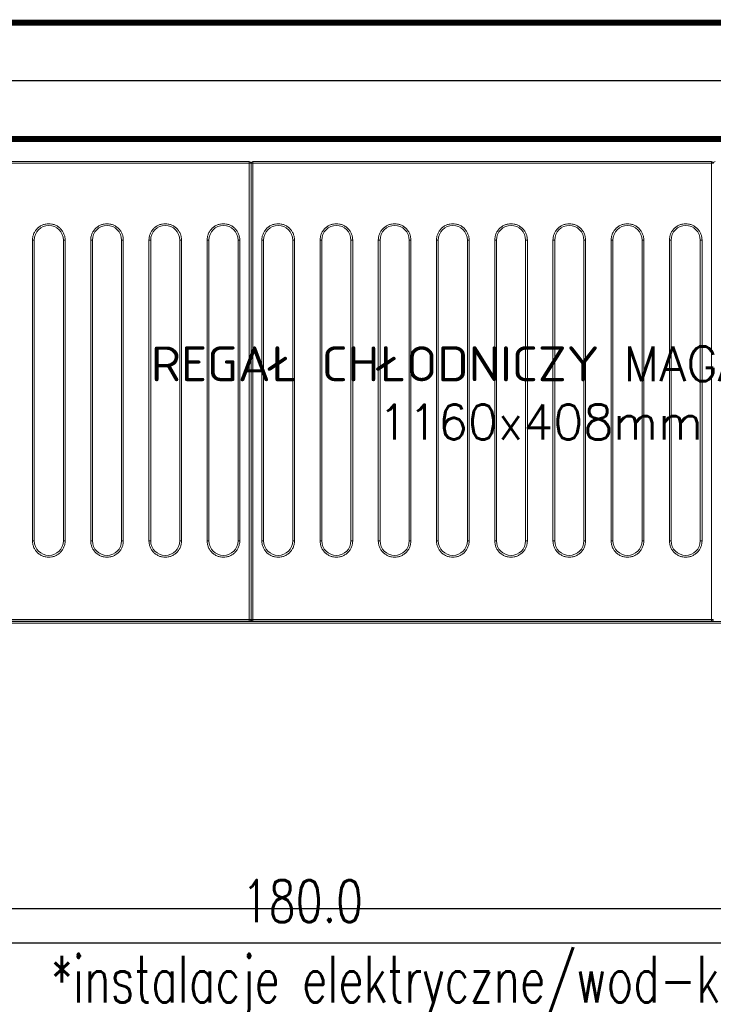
# Model space of a CAD drawing. Header units: metres. Extents: x 5541655 to 5610276, y 5589641 to 5627879.
# Tile 38 of 69: x 5604997 to 5605117, y 5625512 to 5625681. Entities that reach past the tile are written whole.
import ezdxf

# ---------------------------------------------------------------- set-up
doc = ezdxf.new("R2010")
doc.units = ezdxf.units.M
doc.header["$MEASUREMENT"] = 0
doc.layers.get('0').update_dxf_attribs({"linetype": 'CONTINUOUS', "lineweight": 18})
doc.layers.get('Defpoints').update_dxf_attribs({"linetype": 'CONTINUOUS'})
doc.layers.add('Instalacje elektryczne', color=1, linetype='CONTINUOUS', lineweight=20)
doc.layers.add('Komory', color=132, linetype='CONTINUOUS')
doc.layers.add('Regały', color=7, linetype='CONTINUOUS', true_color=0x00f000)
doc.styles.add('Arch-Dim', font='romans.shx', dxfattribs={"width": 0.75})
doc.styles.add('JACEK_07', font='SIMPLEX.SHX', dxfattribs={"width": 0.7})
doc.styles.add('RomanS', font='romans.shx')
doc.linetypes.add('BATTING', pattern='A,0.0001,-0.1,[134,ltypeshp.shx,S=0.1,R=0,X=-0.1,Y=0],-0.2,[134,ltypeshp.shx,S=0.1,R=180,X=0.1,Y=0],-0.1', length=0.4001)
doc.dimstyles.new('Standard 50', dxfattribs={"dimscale": 20, "dimtxt": 0.18, "dimasz": 0.18, "dimexe": 0.18, "dimexo": 0.0625, "dimgap": 0.09, "dimtad": 1, "dimdec": 1, "dimzin": 0, "dimdsep": 46, "dimtxsty": 'Arch-Dim', "dimcen": 0.09, "dimclrd": 2, "dimclre": 2, "dimclrt": 1, "dimadec": 0, "dimazin": 0, "dimtfac": 1, "dimtdec": 1, "dimtofl": 0, "dimtmove": 0, "dimatfit": 3, "dimfxl": 1, "dimtolj": 1, "dimtzin": 0, "dimarcsym": 0})

# ---------------------------------------------------------------- blocks, each defined once
blk = doc.blocks.new('*D505')
at = {"color": 2, "lineweight": -2}
for p, q in [((40.75, 300), (79.749, 300)), ((76.149, 296.4), (76.149, 3.6)), ((40.75, 0), (79.749, 0))]:
    blk.add_line(p, q, dxfattribs=at)
at = {"color": 2}
for points in [[(76.749, 296.4), (75.549, 296.4), (76.149, 300)], [(75.549, 3.6), (76.749, 3.6), (76.149, 0)]]:
    blk.add_solid(points, dxfattribs=at)
at = {"layer": 'Defpoints', "color": 0}
for p in [(39.5, 300), (39.5, 0), (76.149, 0)]:
    blk.add_point(p, dxfattribs=at)
at = {"color": 1, "insert": (72.525, 150), "char_height": 3.6, "attachment_point": 5, "rotation": 90, "style": 'Arch-Dim'}
blk.add_mtext('\\A1;300.0', dxfattribs=at)
blk = doc.blocks.new('*U51')
at = {"lineweight": 15}
for p, q in [((32.983, -0.515), (3.583, -0.515)), ((32.983, -0.665), (3.583, -0.665)), ((32.983, -0.515), (32.983, -0.559)), ((32.983, -0.559), (32.983, -0.665)), ((32.983, -39.865), (32.983, -0.665)), ((33.133, -0.665), (32.983, -0.665)), ((33.133, -0.665), (33.133, -39.865)), ((33.283, -0.665), (33.133, -0.665)), ((33.283, -0.559), (33.283, -0.515)), ((72.683, -0.515), (33.283, -0.515)), ((33.283, -0.665), (33.283, -0.559)), ((33.283, -0.665), (33.283, -39.865)), ((72.683, -0.665), (33.283, -0.665)), ((72.683, -0.515), (72.683, -0.559)), ((72.683, -0.559), (72.683, -0.665)), ((72.683, -39.865), (72.683, -0.665)), ((72.833, -0.665), (72.683, -0.665)), ((3.583, -39.865), (32.983, -39.865)), ((3.583, -40.015), (32.983, -40.015)), ((111.583, -40.025), (4.383, -40.025)), ((111.583, -40.175), (4.383, -40.175)), ((32.983, -39.865), (33.133, -39.865)), ((32.983, -40.012), (32.983, -39.865)), ((32.983, -40.015), (32.983, -40.012)), ((33.133, -39.865), (33.283, -39.865)), ((33.283, -39.865), (72.683, -39.865)), ((33.283, -39.865), (33.283, -40.012)), ((33.283, -40.012), (33.283, -40.015)), ((33.283, -40.015), (72.683, -40.015)), ((72.683, -39.865), (72.833, -39.865)), ((72.683, -40.012), (72.683, -39.865)), ((72.683, -40.015), (72.683, -40.012))]:
    blk.add_line(p, q, dxfattribs=at)
at = {"color": 253, "lineweight": 15, "true_color": 0xa6a6a6}
for p, q in [((14.363, -33.115), (14.363, -7.265)), ((14.363, -7.265), (14.513, -7.265)), ((14.513, -33.115), (14.513, -7.265)), ((17.013, -7.265), (17.013, -33.115)), ((17.163, -7.265), (17.013, -7.265)), ((17.163, -7.265), (17.163, -33.115)), ((19.363, -33.115), (19.363, -7.265)), ((19.363, -7.265), (19.513, -7.265)), ((19.513, -33.115), (19.513, -7.265)), ((22.013, -7.265), (22.013, -33.115)), ((22.163, -7.265), (22.013, -7.265)), ((22.163, -7.265), (22.163, -33.115)), ((24.363, -33.115), (24.363, -7.265)), ((24.363, -7.265), (24.513, -7.265)), ((24.513, -33.115), (24.513, -7.265)), ((27.013, -7.265), (27.013, -33.115)), ((27.163, -7.265), (27.013, -7.265)), ((27.163, -7.265), (27.163, -33.115)), ((29.363, -33.115), (29.363, -7.265)), ((29.363, -7.265), (29.513, -7.265)), ((29.513, -33.115), (29.513, -7.265)), ((32.013, -7.265), (32.013, -33.115)), ((32.163, -7.265), (32.013, -7.265)), ((32.163, -7.265), (32.163, -33.115)), ((34.063, -33.115), (34.063, -7.265)), ((34.063, -7.265), (34.213, -7.265)), ((34.213, -33.115), (34.213, -7.265)), ((36.713, -7.265), (36.713, -33.115)), ((36.863, -7.265), (36.713, -7.265)), ((36.863, -7.265), (36.863, -33.115)), ((39.063, -33.115), (39.063, -7.265)), ((39.063, -7.265), (39.213, -7.265)), ((39.213, -33.115), (39.213, -7.265)), ((41.713, -7.265), (41.713, -33.115)), ((41.863, -7.265), (41.713, -7.265)), ((41.863, -7.265), (41.863, -33.115)), ((44.063, -33.115), (44.063, -7.265)), ((44.063, -7.265), (44.213, -7.265)), ((44.213, -33.115), (44.213, -7.265)), ((46.713, -7.265), (46.713, -33.115)), ((46.863, -7.265), (46.713, -7.265)), ((46.863, -7.265), (46.863, -33.115)), ((49.063, -33.115), (49.063, -7.265)), ((49.063, -7.265), (49.213, -7.265)), ((49.213, -33.115), (49.213, -7.265)), ((51.713, -7.265), (51.713, -33.115)), ((51.863, -7.265), (51.713, -7.265)), ((51.863, -7.265), (51.863, -33.115)), ((54.063, -33.115), (54.063, -7.265)), ((54.063, -7.265), (54.213, -7.265)), ((54.213, -33.115), (54.213, -7.265)), ((56.713, -7.265), (56.713, -33.115)), ((56.863, -7.265), (56.713, -7.265)), ((56.863, -7.265), (56.863, -33.115)), ((59.063, -33.115), (59.063, -7.265)), ((59.063, -7.265), (59.213, -7.265)), ((59.213, -33.115), (59.213, -7.265)), ((61.713, -7.265), (61.713, -33.115)), ((61.863, -7.265), (61.713, -7.265)), ((61.863, -7.265), (61.863, -33.115)), ((64.063, -33.115), (64.063, -7.265)), ((64.063, -7.265), (64.213, -7.265)), ((64.213, -33.115), (64.213, -7.265)), ((66.713, -7.265), (66.713, -33.115)), ((66.863, -7.265), (66.713, -7.265)), ((66.863, -7.265), (66.863, -33.115)), ((69.063, -33.115), (69.063, -7.265)), ((69.063, -7.265), (69.213, -7.265)), ((69.213, -33.115), (69.213, -7.265)), ((71.713, -7.265), (71.713, -33.115)), ((71.863, -7.265), (71.713, -7.265)), ((71.863, -7.265), (71.863, -33.115)), ((14.513, -33.115), (14.363, -33.115)), ((17.163, -33.115), (17.013, -33.115)), ((19.513, -33.115), (19.363, -33.115)), ((22.163, -33.115), (22.013, -33.115)), ((24.513, -33.115), (24.363, -33.115)), ((27.163, -33.115), (27.013, -33.115)), ((29.513, -33.115), (29.363, -33.115)), ((32.163, -33.115), (32.013, -33.115)), ((34.213, -33.115), (34.063, -33.115)), ((36.863, -33.115), (36.713, -33.115)), ((39.213, -33.115), (39.063, -33.115)), ((41.863, -33.115), (41.713, -33.115)), ((44.213, -33.115), (44.063, -33.115)), ((46.863, -33.115), (46.713, -33.115)), ((49.213, -33.115), (49.063, -33.115)), ((51.863, -33.115), (51.713, -33.115)), ((54.213, -33.115), (54.063, -33.115)), ((56.863, -33.115), (56.713, -33.115)), ((59.213, -33.115), (59.063, -33.115)), ((61.863, -33.115), (61.713, -33.115)), ((64.213, -33.115), (64.063, -33.115)), ((66.863, -33.115), (66.713, -33.115)), ((69.213, -33.115), (69.063, -33.115)), ((71.863, -33.115), (71.713, -33.115))]:
    blk.add_line(p, q, dxfattribs=at)
at = {"lineweight": 15}
for centre, start, end in [((32.983, -0.665), 0, 90), ((33.283, -0.665), 90, 180), ((72.683, -0.665), 0, 90), ((72.983, -0.665), 90, 180)]:
    blk.add_arc(centre, 0.15, start, end, dxfattribs=at)
at = {"color": 253, "lineweight": 15, "true_color": 0xa6a6a6}
for centre, start, end in [((15.763, -7.265), 0, 180), ((20.763, -7.265), 0, 180), ((25.763, -7.265), 0, 180), ((30.763, -7.265), 0, 180), ((35.463, -7.265), 0, 180), ((40.463, -7.265), 0, 180), ((45.463, -7.265), 0, 180), ((50.463, -7.265), 0, 180), ((55.463, -7.265), 0, 180), ((60.463, -7.265), 0, 180), ((65.463, -7.265), 0, 180), ((70.463, -7.265), 0, 180), ((15.763, -33.115), 180, 0), ((20.763, -33.115), 180, 0), ((25.763, -33.115), 180, 0), ((30.763, -33.115), 180, 0), ((35.463, -33.115), 180, 0), ((40.463, -33.115), 180, 0), ((45.463, -33.115), 180, 0), ((50.463, -33.115), 180, 0), ((55.463, -33.115), 180, 0), ((60.463, -33.115), 180, 0), ((65.463, -33.115), 180, 0), ((70.463, -33.115), 180, 0)]:
    blk.add_arc(centre, 1.25, start, end, dxfattribs=at)
for points, knots in [([(14.363, -7.265), (14.368, -7.18), (14.377, -7.004), (14.455, -6.743), (14.584, -6.492), (14.766, -6.268), (14.99, -6.086), (15.241, -5.956), (15.502, -5.881), (15.763, -5.857), (16.024, -5.881), (16.285, -5.956), (16.536, -6.086), (16.76, -6.268), (16.942, -6.492), (17.071, -6.743), (17.149, -7.004), (17.159, -7.18), (17.163, -7.265)], [0, 0, 0, 0, 0.058258, 0.120006, 0.18432, 0.25, 0.31568, 0.379994, 0.441742, 0.5, 0.558258, 0.620006, 0.68432, 0.75, 0.81568, 0.879994, 0.941742, 1, 1, 1, 1]), ([(19.363, -7.265), (19.368, -7.18), (19.377, -7.004), (19.455, -6.743), (19.584, -6.492), (19.766, -6.268), (19.99, -6.086), (20.241, -5.956), (20.502, -5.881), (20.763, -5.857), (21.024, -5.881), (21.285, -5.956), (21.536, -6.086), (21.76, -6.268), (21.942, -6.492), (22.071, -6.743), (22.149, -7.004), (22.159, -7.18), (22.163, -7.265)], [0, 0, 0, 0, 0.058258, 0.120006, 0.18432, 0.25, 0.31568, 0.379994, 0.441742, 0.5, 0.558258, 0.620006, 0.68432, 0.75, 0.81568, 0.879994, 0.941742, 1, 1, 1, 1]), ([(24.363, -7.265), (24.368, -7.18), (24.377, -7.004), (24.455, -6.743), (24.584, -6.492), (24.766, -6.268), (24.99, -6.086), (25.241, -5.956), (25.502, -5.881), (25.763, -5.857), (26.024, -5.881), (26.285, -5.956), (26.536, -6.086), (26.76, -6.268), (26.942, -6.492), (27.071, -6.743), (27.149, -7.004), (27.159, -7.18), (27.163, -7.265)], [0, 0, 0, 0, 0.058258, 0.120006, 0.18432, 0.25, 0.31568, 0.379994, 0.441742, 0.5, 0.558258, 0.620006, 0.68432, 0.75, 0.81568, 0.879994, 0.941742, 1, 1, 1, 1]), ([(29.363, -7.265), (29.368, -7.18), (29.377, -7.004), (29.455, -6.743), (29.584, -6.492), (29.766, -6.268), (29.99, -6.086), (30.241, -5.956), (30.502, -5.881), (30.763, -5.857), (31.024, -5.881), (31.285, -5.956), (31.536, -6.086), (31.76, -6.268), (31.942, -6.492), (32.071, -6.743), (32.149, -7.004), (32.159, -7.18), (32.163, -7.265)], [0, 0, 0, 0, 0.058258, 0.120006, 0.18432, 0.25, 0.31568, 0.379994, 0.441742, 0.5, 0.558258, 0.620006, 0.68432, 0.75, 0.81568, 0.879994, 0.941742, 1, 1, 1, 1]), ([(34.063, -7.265), (34.068, -7.18), (34.077, -7.004), (34.155, -6.743), (34.284, -6.492), (34.466, -6.268), (34.69, -6.086), (34.941, -5.956), (35.202, -5.881), (35.463, -5.857), (35.724, -5.881), (35.985, -5.956), (36.236, -6.086), (36.46, -6.268), (36.642, -6.492), (36.771, -6.743), (36.849, -7.004), (36.859, -7.18), (36.863, -7.265)], [0, 0, 0, 0, 0.058258, 0.120006, 0.18432, 0.25, 0.31568, 0.379994, 0.441742, 0.5, 0.558258, 0.620006, 0.68432, 0.75, 0.81568, 0.879994, 0.941742, 1, 1, 1, 1]), ([(39.063, -7.265), (39.068, -7.18), (39.077, -7.004), (39.155, -6.743), (39.284, -6.492), (39.466, -6.268), (39.69, -6.086), (39.941, -5.956), (40.202, -5.881), (40.463, -5.857), (40.724, -5.881), (40.985, -5.956), (41.236, -6.086), (41.46, -6.268), (41.642, -6.492), (41.771, -6.743), (41.849, -7.004), (41.859, -7.18), (41.863, -7.265)], [0, 0, 0, 0, 0.058258, 0.120006, 0.18432, 0.25, 0.31568, 0.379994, 0.441742, 0.5, 0.558258, 0.620005, 0.68432, 0.75, 0.81568, 0.879994, 0.941742, 1, 1, 1, 1]), ([(44.063, -7.265), (44.068, -7.18), (44.077, -7.004), (44.155, -6.743), (44.284, -6.492), (44.466, -6.268), (44.69, -6.086), (44.941, -5.956), (45.202, -5.881), (45.463, -5.857), (45.724, -5.881), (45.985, -5.956), (46.236, -6.086), (46.46, -6.268), (46.642, -6.492), (46.771, -6.743), (46.849, -7.004), (46.859, -7.18), (46.863, -7.265)], [0, 0, 0, 0, 0.058258, 0.120006, 0.18432, 0.25, 0.31568, 0.379994, 0.441742, 0.5, 0.558258, 0.620006, 0.68432, 0.75, 0.81568, 0.879994, 0.941742, 1, 1, 1, 1]), ([(49.063, -7.265), (49.068, -7.18), (49.077, -7.004), (49.155, -6.743), (49.284, -6.492), (49.466, -6.268), (49.69, -6.086), (49.941, -5.956), (50.202, -5.881), (50.463, -5.857), (50.724, -5.881), (50.985, -5.956), (51.236, -6.086), (51.46, -6.268), (51.642, -6.492), (51.771, -6.743), (51.849, -7.004), (51.859, -7.18), (51.863, -7.265)], [0, 0, 0, 0, 0.058258, 0.120006, 0.18432, 0.25, 0.31568, 0.379995, 0.441742, 0.5, 0.558258, 0.620005, 0.68432, 0.75, 0.81568, 0.879994, 0.941742, 1, 1, 1, 1]), ([(54.063, -7.265), (54.068, -7.18), (54.077, -7.004), (54.155, -6.743), (54.284, -6.492), (54.466, -6.268), (54.69, -6.086), (54.941, -5.956), (55.202, -5.881), (55.463, -5.857), (55.724, -5.881), (55.985, -5.956), (56.236, -6.086), (56.46, -6.268), (56.642, -6.492), (56.771, -6.743), (56.849, -7.004), (56.859, -7.18), (56.863, -7.265)], [0, 0, 0, 0, 0.058258, 0.120006, 0.18432, 0.25, 0.31568, 0.379994, 0.441742, 0.5, 0.558258, 0.620006, 0.68432, 0.75, 0.81568, 0.879994, 0.941742, 1, 1, 1, 1]), ([(59.063, -7.265), (59.068, -7.18), (59.077, -7.004), (59.155, -6.743), (59.284, -6.492), (59.466, -6.268), (59.69, -6.086), (59.941, -5.956), (60.202, -5.881), (60.463, -5.857), (60.724, -5.881), (60.985, -5.956), (61.236, -6.086), (61.46, -6.268), (61.642, -6.492), (61.771, -6.743), (61.849, -7.004), (61.859, -7.18), (61.863, -7.265)], [0, 0, 0, 0, 0.058258, 0.120006, 0.18432, 0.25, 0.31568, 0.379995, 0.441742, 0.5, 0.558258, 0.620006, 0.68432, 0.75, 0.81568, 0.879994, 0.941742, 1, 1, 1, 1]), ([(64.063, -7.265), (64.068, -7.18), (64.077, -7.004), (64.155, -6.743), (64.284, -6.492), (64.466, -6.268), (64.69, -6.086), (64.941, -5.956), (65.202, -5.881), (65.463, -5.857), (65.724, -5.881), (65.985, -5.956), (66.236, -6.086), (66.46, -6.268), (66.642, -6.492), (66.771, -6.743), (66.849, -7.004), (66.859, -7.18), (66.863, -7.265)], [0, 0, 0, 0, 0.058258, 0.120006, 0.18432, 0.25, 0.31568, 0.379995, 0.441741, 0.5, 0.558258, 0.620006, 0.68432, 0.75, 0.81568, 0.879994, 0.941742, 1, 1, 1, 1]), ([(69.063, -7.265), (69.068, -7.18), (69.077, -7.004), (69.155, -6.743), (69.284, -6.492), (69.466, -6.268), (69.69, -6.086), (69.941, -5.956), (70.202, -5.881), (70.463, -5.857), (70.724, -5.881), (70.985, -5.956), (71.236, -6.086), (71.46, -6.268), (71.642, -6.492), (71.771, -6.743), (71.849, -7.004), (71.859, -7.18), (71.863, -7.265)], [0, 0, 0, 0, 0.058258, 0.120006, 0.184321, 0.25, 0.31568, 0.379994, 0.441742, 0.5, 0.558259, 0.620005, 0.68432, 0.75, 0.815679, 0.879994, 0.941742, 1, 1, 1, 1]), ([(17.163, -33.115), (17.159, -33.2), (17.149, -33.376), (17.071, -33.637), (16.942, -33.888), (16.76, -34.112), (16.536, -34.294), (16.285, -34.424), (16.024, -34.499), (15.763, -34.523), (15.502, -34.499), (15.241, -34.424), (14.99, -34.294), (14.766, -34.112), (14.584, -33.888), (14.455, -33.637), (14.377, -33.376), (14.368, -33.2), (14.363, -33.115)], [0, 0, 0, 0, 0.058258, 0.120006, 0.18432, 0.25, 0.31568, 0.379994, 0.441742, 0.5, 0.558258, 0.620006, 0.68432, 0.75, 0.81568, 0.879994, 0.941742, 1, 1, 1, 1]), ([(22.163, -33.115), (22.159, -33.2), (22.149, -33.376), (22.071, -33.637), (21.942, -33.888), (21.76, -34.112), (21.536, -34.294), (21.285, -34.424), (21.024, -34.499), (20.763, -34.523), (20.502, -34.499), (20.241, -34.424), (19.99, -34.294), (19.766, -34.112), (19.584, -33.888), (19.455, -33.637), (19.377, -33.376), (19.368, -33.2), (19.363, -33.115)], [0, 0, 0, 0, 0.058258, 0.120006, 0.18432, 0.25, 0.31568, 0.379994, 0.441742, 0.5, 0.558258, 0.620006, 0.684321, 0.75, 0.81568, 0.879994, 0.941742, 1, 1, 1, 1]), ([(27.163, -33.115), (27.159, -33.2), (27.149, -33.376), (27.071, -33.637), (26.942, -33.888), (26.76, -34.112), (26.536, -34.294), (26.285, -34.424), (26.024, -34.499), (25.763, -34.523), (25.502, -34.499), (25.241, -34.424), (24.99, -34.294), (24.766, -34.112), (24.584, -33.888), (24.455, -33.637), (24.377, -33.376), (24.368, -33.2), (24.363, -33.115)], [0, 0, 0, 0, 0.058258, 0.1200056, 0.1843204, 0.2500002, 0.3156797, 0.3799945, 0.4417421, 0.4999999, 0.558258, 0.6200056, 0.6843204, 0.7499999, 0.8156797, 0.8799945, 0.941742, 1, 1, 1, 1]), ([(32.163, -33.115), (32.159, -33.2), (32.149, -33.376), (32.071, -33.637), (31.942, -33.888), (31.76, -34.112), (31.536, -34.294), (31.285, -34.424), (31.024, -34.499), (30.763, -34.523), (30.502, -34.499), (30.241, -34.424), (29.99, -34.294), (29.766, -34.112), (29.584, -33.888), (29.455, -33.637), (29.377, -33.376), (29.368, -33.2), (29.363, -33.115)], [0, 0, 0, 0, 0.058258, 0.1200056, 0.1843204, 0.2499999, 0.3156794, 0.3799942, 0.4417421, 0.4999999, 0.5582581, 0.6200057, 0.6843205, 0.7499999, 0.8156797, 0.8799945, 0.941742, 1, 1, 1, 1]), ([(36.863, -33.115), (36.859, -33.2), (36.849, -33.376), (36.771, -33.637), (36.642, -33.888), (36.46, -34.112), (36.236, -34.294), (35.985, -34.424), (35.724, -34.499), (35.463, -34.523), (35.202, -34.499), (34.941, -34.424), (34.69, -34.294), (34.466, -34.112), (34.284, -33.888), (34.155, -33.637), (34.077, -33.376), (34.068, -33.2), (34.063, -33.115)], [0, 0, 0, 0, 0.058258, 0.120006, 0.18432, 0.25, 0.31568, 0.379994, 0.441742, 0.5, 0.558258, 0.620006, 0.68432, 0.75, 0.81568, 0.879994, 0.941742, 1, 1, 1, 1]), ([(41.863, -33.115), (41.859, -33.2), (41.849, -33.376), (41.771, -33.637), (41.642, -33.888), (41.46, -34.112), (41.236, -34.294), (40.985, -34.424), (40.724, -34.499), (40.463, -34.523), (40.202, -34.499), (39.941, -34.424), (39.69, -34.294), (39.466, -34.112), (39.284, -33.888), (39.155, -33.637), (39.077, -33.376), (39.068, -33.2), (39.063, -33.115)], [0, 0, 0, 0, 0.058258, 0.120005, 0.18432, 0.25, 0.315679, 0.379995, 0.441742, 0.5, 0.558258, 0.620006, 0.68432, 0.75, 0.81568, 0.879994, 0.941742, 1, 1, 1, 1]), ([(46.863, -33.115), (46.859, -33.2), (46.849, -33.376), (46.771, -33.637), (46.642, -33.888), (46.46, -34.112), (46.236, -34.294), (45.985, -34.424), (45.724, -34.499), (45.463, -34.523), (45.202, -34.499), (44.941, -34.424), (44.69, -34.294), (44.466, -34.112), (44.284, -33.888), (44.155, -33.637), (44.077, -33.376), (44.068, -33.2), (44.063, -33.115)], [0, 0, 0, 0, 0.058258, 0.120006, 0.18432, 0.25, 0.31568, 0.379994, 0.441742, 0.5, 0.558258, 0.620006, 0.68432, 0.75, 0.81568, 0.879994, 0.941742, 1, 1, 1, 1]), ([(51.863, -33.115), (51.859, -33.2), (51.849, -33.376), (51.771, -33.637), (51.642, -33.888), (51.46, -34.112), (51.236, -34.294), (50.985, -34.424), (50.724, -34.499), (50.463, -34.523), (50.202, -34.499), (49.941, -34.424), (49.69, -34.294), (49.466, -34.112), (49.284, -33.888), (49.155, -33.637), (49.077, -33.376), (49.068, -33.2), (49.063, -33.115)], [0, 0, 0, 0, 0.058258, 0.120006, 0.18432, 0.25, 0.315679, 0.379995, 0.441742, 0.5, 0.558258, 0.620005, 0.684321, 0.75, 0.81568, 0.879994, 0.941742, 1, 1, 1, 1]), ([(56.863, -33.115), (56.859, -33.2), (56.849, -33.376), (56.771, -33.637), (56.642, -33.888), (56.46, -34.112), (56.236, -34.294), (55.985, -34.424), (55.724, -34.499), (55.463, -34.523), (55.202, -34.499), (54.941, -34.424), (54.69, -34.294), (54.466, -34.112), (54.284, -33.888), (54.155, -33.637), (54.077, -33.376), (54.068, -33.2), (54.063, -33.115)], [0, 0, 0, 0, 0.058258, 0.120006, 0.18432, 0.25, 0.31568, 0.379994, 0.441742, 0.5, 0.558258, 0.620006, 0.68432, 0.75, 0.81568, 0.879994, 0.941742, 1, 1, 1, 1]), ([(61.863, -33.115), (61.859, -33.2), (61.849, -33.376), (61.771, -33.637), (61.642, -33.888), (61.46, -34.112), (61.236, -34.294), (60.985, -34.424), (60.724, -34.499), (60.463, -34.523), (60.202, -34.499), (59.941, -34.424), (59.69, -34.294), (59.466, -34.112), (59.284, -33.888), (59.155, -33.637), (59.077, -33.376), (59.068, -33.2), (59.063, -33.115)], [0, 0, 0, 0, 0.058258, 0.120005, 0.18432, 0.25, 0.31568, 0.379994, 0.441742, 0.5, 0.558258, 0.620005, 0.684321, 0.75, 0.81568, 0.879995, 0.941742, 1, 1, 1, 1]), ([(66.863, -33.115), (66.859, -33.2), (66.849, -33.376), (66.771, -33.637), (66.642, -33.888), (66.46, -34.112), (66.236, -34.294), (65.985, -34.424), (65.724, -34.499), (65.463, -34.523), (65.202, -34.499), (64.941, -34.424), (64.69, -34.294), (64.466, -34.112), (64.284, -33.888), (64.155, -33.637), (64.077, -33.376), (64.068, -33.2), (64.063, -33.115)], [0, 0, 0, 0, 0.058258, 0.120005, 0.18432, 0.25, 0.31568, 0.379994, 0.441742, 0.5, 0.558259, 0.620005, 0.68432, 0.75, 0.81568, 0.879994, 0.941742, 1, 1, 1, 1]), ([(71.863, -33.115), (71.859, -33.2), (71.849, -33.376), (71.771, -33.637), (71.642, -33.888), (71.46, -34.112), (71.236, -34.294), (70.985, -34.424), (70.724, -34.499), (70.463, -34.523), (70.202, -34.499), (69.941, -34.424), (69.69, -34.294), (69.466, -34.112), (69.284, -33.888), (69.155, -33.637), (69.077, -33.376), (69.068, -33.2), (69.063, -33.115)], [0, 0, 0, 0, 0.058258, 0.120005, 0.184321, 0.25, 0.31568, 0.379995, 0.441741, 0.5, 0.558258, 0.620006, 0.68432, 0.75, 0.815679, 0.879995, 0.941742, 1, 1, 1, 1])]:
    blk.add_open_spline(points, degree=3, knots=knots, dxfattribs=at)
at = {"lineweight": 15}
for points, knots in [([(32.983, -40.012), (32.993, -40.011), (33.014, -40.009), (33.043, -40), (33.07, -39.985), (33.1, -39.96), (33.128, -39.92), (33.131, -39.882), (33.133, -39.863)], [0, 0, 0, 0, 0.130769, 0.260023, 0.387959, 0.514574, 0.761734, 1, 1, 1, 1]), ([(33.133, -39.863), (33.135, -39.882), (33.139, -39.92), (33.167, -39.96), (33.197, -39.985), (33.223, -40), (33.253, -40.009), (33.273, -40.011), (33.283, -40.012)], [0, 0, 0, 0, 0.238266, 0.485426, 0.612036, 0.739977, 0.869231, 1, 1, 1, 1]), ([(72.683, -40.012), (72.693, -40.011), (72.714, -40.009), (72.743, -40), (72.77, -39.985), (72.8, -39.96), (72.828, -39.92), (72.831, -39.882), (72.833, -39.863)], [0, 0, 0, 0, 0.130781, 0.260022, 0.387973, 0.514587, 0.761732, 1, 1, 1, 1])]:
    blk.add_open_spline(points, degree=3, knots=knots, dxfattribs=at)
at = {"color": 7, "insert": (58, -20.4), "char_height": 3, "width": 116, "attachment_point": 5, "style": 'RomanS'}
blk.add_mtext('REGAŁ CHŁODNICZY MAGAZYNOWY\\P1160x408mm', dxfattribs=at)
blk = doc.blocks.new('*U327')
at = {"layer": 'Instalacje elektryczne', "insert": (22.733, -106.627), "char_height": 4, "width": 98.56475, "attachment_point": 1, "rotation": 90, "style": 'JACEK_07'}
blk.add_mtext('*instalacje elektryczne/wod-kan wg. indydualnych wytycznych dostawcy', dxfattribs=at)
blk = doc.blocks.new('*D508')
at = {"color": 2, "lineweight": -2}
for p, q in [((43.703, 180), (82.702, 180)), ((79.102, 176.4), (79.102, 3.6)), ((43.703, 0), (82.702, 0))]:
    blk.add_line(p, q, dxfattribs=at)
at = {"color": 2}
for points in [[(79.702, 176.4), (78.502, 176.4), (79.102, 180)], [(78.502, 3.6), (79.702, 3.6), (79.102, 0)]]:
    blk.add_solid(points, dxfattribs=at)
at = {"layer": 'Defpoints', "color": 0}
for p in [(42.453, 180), (42.453, 0), (79.102, 0)]:
    blk.add_point(p, dxfattribs=at)
at = {"color": 1, "insert": (75.478, 90), "char_height": 3.6, "attachment_point": 5, "rotation": 90, "style": 'Arch-Dim'}
blk.add_mtext('\\A1;180.0', dxfattribs=at)
blk = doc.blocks.new('*U504')
at = {"const_width": 0.5}
blk.add_lwpolyline([(124.5, 290), (124.5, 300), (180, 300), (180, 0), (0, 0), (0, 300), (54.5, 300), (54.5, 290), (10, 290), (10, 10), (170, 10), (170, 290)], close=True, dxfattribs=at)
at = {"color": 253, "linetype": 'BATTING', "ltscale": 12, "true_color": 0xadadad}
blk.add_lwpolyline([(54.5, 295), (5, 295), (5, 5), (175, 5), (175, 295), (124.5, 295)], dxfattribs=at)
dim = blk.add_linear_dim(base=(76.149, 0), p1=(39.5, 300), p2=(39.5, 0), angle=90, dimstyle='Standard 50', override={"dimfxl": 50, "dimfxlon": 1})
dim.commit()
dim.dimension.update_dxf_attribs({"geometry": '*D505', "text_midpoint": (72.525, 150)})
blk = doc.blocks.new('*U507')
at = {"const_width": 0.5}
blk.add_lwpolyline([(117.453, 170), (117.453, 180), (180, 180), (180, 0), (0, 0), (0, 180), (57.453, 180), (57.453, 170), (10, 170), (10, 10), (170, 10), (170, 170)], close=True, dxfattribs=at)
at = {"color": 253, "linetype": 'BATTING', "ltscale": 12, "true_color": 0xadadad}
blk.add_lwpolyline([(57.453, 175), (5, 175), (5, 5), (175, 5), (175, 175), (117.453, 175)], dxfattribs=at)
dim = blk.add_linear_dim(base=(79.102, 0), p1=(42.453, 180), p2=(42.453, 0), angle=90, dimstyle='Standard 50', override={"dimfxl": 50, "dimfxlon": 1})
dim.commit()
dim.dimension.update_dxf_attribs({"geometry": '*D508', "text_midpoint": (75.478, 90)})

msp = doc.modelspace()

# ---------------------------------------------------------------- block references
at = {"layer": 'Komory', "xscale": 2, "yscale": 2, "zscale": 2, "rotation": 270}
for name, p in [('*U504', (5604865.9639, 5625680.8766)), ('*U507', (5604865.9639, 5625680.8766)), ('*U327', (5605215.9639, 5625565.9704))]:
    msp.add_blockref(name, p, dxfattribs=at)
at = {"layer": 'Regały', "linetype": 'Continuous', "lineweight": 25, "xscale": 2, "yscale": 2, "zscale": 2}
msp.add_blockref('*U51', (5604970.8762, 5625658.04), dxfattribs=at)

doc.saveas('drawing.dxf')
